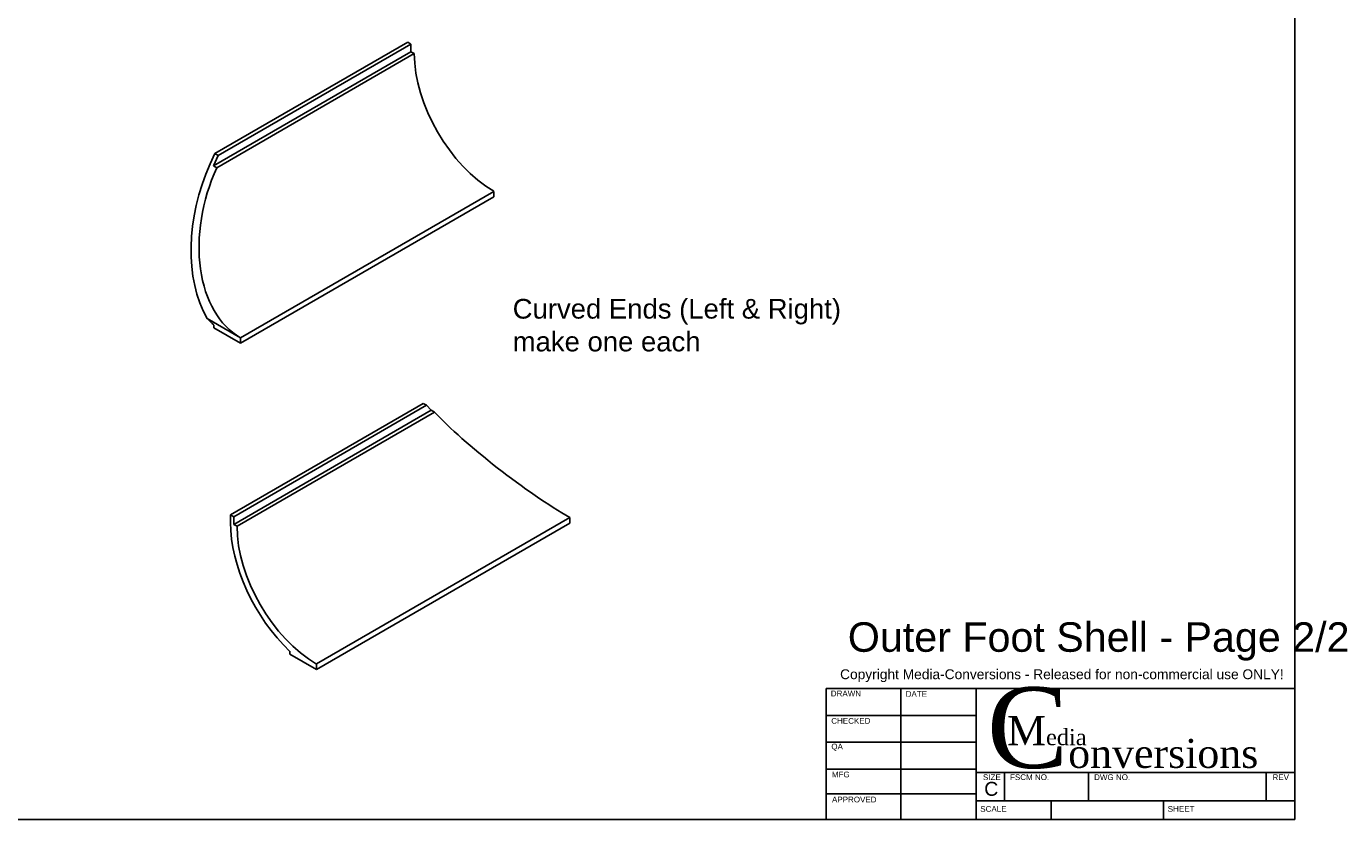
# Model space of a CAD drawing. Extents: x 0 to 33.2, y 0 to 21.
# Tile 2 of 3: x 15.6 to 33.2, y 0 to 10.6. Entities that reach past the tile are written whole.
import ezdxf

# ---------------------------------------------------------------- set-up
doc = ezdxf.new("R2010")
doc.units = 0
doc.header["$MEASUREMENT"] = 0
doc.layers.add('CONTINUOUS', color=7, linetype='CONTINUOUS')
doc.layers.add('VISIBLE', color=7, linetype='CONTINUOUS')

# ---------------------------------------------------------------- blocks, each defined once
blk = doc.blocks.new('BLOCK1')
at = {"layer": 'CONTINUOUS'}
for p, q in [((32.5, 0), (32.5, 21)), ((26.25, 1.75), (32.5, 1.75)), ((26.25, 0), (26.25, 1.75)), ((27.246, 1.75), (27.246, 0)), ((28.25, 0), (28.25, 1.75)), ((32.5, 0), (32.5, 1.75)), ((26.25, 1.388), (28.25, 1.388)), ((26.25, 1.031), (28.25, 1.031)), ((26.25, 0.675), (28.25, 0.675)), ((28.25, 0.63), (32.5, 0.63)), ((28.63, 0.25), (28.63, 0.63)), ((29.75, 0.25), (29.75, 0.63)), ((32.12, 0.25), (32.12, 0.63)), ((32.5, 0.125), (32.5, 0.5)), ((26.25, 0.344), (28.25, 0.344)), ((28.25, 0.25), (32.5, 0.25)), ((29.25, 0), (29.25, 0.25)), ((30.75, 0), (30.75, 0.25)), ((0, 0), (32.5, 0))]:
    blk.add_line(p, q, dxfattribs=at)
at = {"layer": 'CONTINUOUS', "attachment_point": 4}
for s, insert, char_height in [('{\\fArial|b0|i0|c0|p0;\\C1;Copyright Media-Conversions - Released for non-commercial use ONLY!}{\\fMS Shell Dlg|b0|i0|c0|p0;\\C7;\\H0.75x;}', (26.435, 1.919), 0.13121), ('{\\fTimes New Roman|b0|i0|c0|p0;\\C7;C}{\\fTimes New Roman|b0|i0|c0|p0;\\C7;\\H0.36x;onversions}{\\fMS Shell Dlg|b0|i0|c0|p0;\\C7;\\H0.09x;}', (28.394, 1.22), 1.076315), ('{\\fArial|b0|i0|c0|p0;\\C7;DRAWN}{\\fArial|b0|i0|c0|p0;\\C7;}', (26.311, 1.682), 0.07654), ('{\\fArial|b0|i0|c0|p0;\\C7;DRAWN}{\\fArial|b0|i0|c0|p0;\\C7;}', (26.311, 1.682), 0.07654), ('{\\fArial|b0|i0|c0|p0;\\C7;DATE}{\\fArial|b0|i0|c0|p0;\\C7;}', (27.31, 1.676), 0.07654), ('{\\fArial|b0|i0|c0|p0;\\C7;DATE}{\\fArial|b0|i0|c0|p0;\\C7;}', (27.31, 1.676), 0.07654), ('{\\fArial|b0|i0|c0|p0;\\C7;CHECKED}{\\fArial|b0|i0|c0|p0;\\C7;}', (26.317, 1.316), 0.07654), ('{\\fArial|b0|i0|c0|p0;\\C7;CHECKED}{\\fArial|b0|i0|c0|p0;\\C7;}', (26.317, 1.316), 0.07654), ('{\\fTimes New Roman|b0|i0|c0|p0;\\C7;M}{\\fTimes New Roman|b0|i0|c0|p0;\\C7;\\H0.5555556x;edia}{\\fMS Shell Dlg|b0|i0|c0|p0;\\C7;\\H0.25x;}', (28.662, 1.185), 0.387473), ('{\\fArial|b0|i0|c0|p0;\\C7;QA}{\\fArial|b0|i0|c0|p0;\\C7;}', (26.318, 0.964), 0.07654), ('{\\fArial|b0|i0|c0|p0;\\C7;QA}{\\fArial|b0|i0|c0|p0;\\C7;}', (26.318, 0.964), 0.07654), ('{\\fArial|b0|i0|c0|p0;\\C7;MFG}{\\fArial|b0|i0|c0|p0;\\C7;}', (26.325, 0.601), 0.07654), ('{\\fArial|b0|i0|c0|p0;\\C7;MFG}{\\fArial|b0|i0|c0|p0;\\C7;}', (26.325, 0.601), 0.07654), ('{\\fArial|b0|i0|c0|p0;\\C7;SIZE}{\\fArial|b0|i0|c0|p0;\\C7;}', (28.341, 0.565), 0.07654), ('{\\fArial|b0|i0|c0|p0;\\C7;SIZE}{\\fArial|b0|i0|c0|p0;\\C7;}', (28.341, 0.565), 0.07654), ('{\\fArial|b0|i0|c0|p0;\\C7;FSCM NO.}{\\fArial|b0|i0|c0|p0;\\C7;}', (28.702, 0.565), 0.07654), ('{\\fArial|b0|i0|c0|p0;\\C7;FSCM NO.}{\\fArial|b0|i0|c0|p0;\\C7;}', (28.702, 0.565), 0.07654), ('{\\fArial|b0|i0|c0|p0;\\C7;DWG NO.}{\\fArial|b0|i0|c0|p0;\\C7;}', (29.824, 0.565), 0.07654), ('{\\fArial|b0|i0|c0|p0;\\C7;DWG NO.}{\\fArial|b0|i0|c0|p0;\\C7;}', (29.824, 0.565), 0.07654), ('{\\fArial|b0|i0|c0|p0;\\C7;REV}{\\fArial|b0|i0|c0|p0;\\C7;}', (32.204, 0.565), 0.07654), ('{\\fArial|b0|i0|c0|p0;\\C7;REV}{\\fArial|b0|i0|c0|p0;\\C7;}', (32.204, 0.565), 0.07654), ('{\\fArial|b0|i0|c0|p0;\\C7;C}{\\fArial|b0|i0|c0|p0;\\C7;}', (28.358, 0.409), 0.18588), ('{\\fArial|b0|i0|c0|p0;\\C7;C}{\\fArial|b0|i0|c0|p0;\\C7;}', (28.358, 0.409), 0.18588), ('{\\fArial|b0|i0|c0|p0;\\C7;APPROVED}{\\fArial|b0|i0|c0|p0;\\C7;}', (26.327, 0.267), 0.07654), ('{\\fArial|b0|i0|c0|p0;\\C7;APPROVED}{\\fArial|b0|i0|c0|p0;\\C7;}', (26.327, 0.267), 0.07654), ('{\\fArial|b0|i0|c0|p0;\\C7;SCALE}{\\fArial|b0|i0|c0|p0;\\C7;}', (28.305, 0.142), 0.07654), ('{\\fArial|b0|i0|c0|p0;\\C7;SCALE}{\\fArial|b0|i0|c0|p0;\\C7;}', (28.305, 0.142), 0.07654), ('{\\fArial|b0|i0|c0|p0;\\C7;SHEET}{\\fArial|b0|i0|c0|p0;\\C7;}', (30.806, 0.142), 0.07654), ('{\\fArial|b0|i0|c0|p0;\\C7;SHEET}{\\fArial|b0|i0|c0|p0;\\C7;}', (30.806, 0.142), 0.07654)]:
    blk.add_mtext(s, dxfattribs=dict(at, insert=insert, char_height=char_height))

msp = doc.modelspace()

# ---------------------------------------------------------------- linework, layer by layer
at = {"layer": 'VISIBLE'}
for p, q in [((20.71, 10.242), (18.074, 8.721)), ((20.666, 10.37), (18.092, 8.884)), ((20.754, 10.217), (18.119, 8.695)), ((20.71, 10.345), (18.137, 8.859)), ((20.71, 10.345), (20.666, 10.37)), ((20.71, 10.242), (20.71, 10.345)), ((20.754, 10.217), (20.71, 10.242)), ((18.03, 8.746), (18.092, 8.884)), ((18.137, 8.859), (18.074, 8.721)), ((18.092, 8.884), (18.137, 8.859)), ((18.074, 8.721), (18.119, 8.695)), ((21.815, 8.38), (18.434, 6.428)), ((21.815, 8.305), (18.434, 6.353)), ((21.815, 8.305), (21.815, 8.38)), ((18.434, 6.428), (17.992, 6.683)), ((18.078, 6.559), (18.078, 6.597)), ((18.434, 6.353), (18.078, 6.559)), ((18.434, 6.428), (18.434, 6.353)), ((20.874, 5.552), (18.301, 4.066)), ((20.918, 5.526), (18.345, 4.04)), ((20.98, 5.46), (18.345, 3.938)), ((20.918, 5.526), (20.874, 5.552)), ((20.98, 5.46), (20.918, 5.526)), ((21.025, 5.434), (20.98, 5.46)), ((21.025, 5.434), (18.389, 3.913)), ((18.301, 3.964), (18.301, 4.066)), ((18.301, 4.066), (18.345, 4.04)), ((18.345, 4.04), (18.345, 3.938)), ((18.345, 3.938), (18.389, 3.913)), ((22.83, 4.028), (19.45, 2.076)), ((22.83, 3.952), (19.45, 2.001)), ((22.83, 3.952), (22.83, 4.028)), ((19.093, 2.206), (19.093, 2.245)), ((19.45, 2.001), (19.093, 2.206)), ((19.45, 2.076), (19.45, 2.001))]:
    msp.add_line(p, q, dxfattribs=at)
for centre, major_axis, ratio, start_param, end_param in [((21.815, 9.605), (0.75, -1.299), 0.57735, -2.356194, -0.785398), ((19.179, 8.083), (-0.662, -1.86), 0.665864, -1.692663, -0.516657), ((19.179, 8.083), (-0.611, -1.717), 0.665864, -1.692663, -0.121866), ((18.434, 7.653), (0.813, -1.407), 0.57735, -1.180189, -1.100753), ((22.085, 4.822), (1.288, -0.985), 0.146932, -2.41726, -0.846463), ((19.45, 3.3), (0.813, -1.407), 0.57735, -2.356194, -1.100753), ((19.45, 3.3), (0.75, -1.299), 0.57735, -2.356194, -0.785398)]:
    msp.add_ellipse(centre, major_axis=major_axis, ratio=ratio, start_param=start_param, end_param=end_param, dxfattribs=at)

# ---------------------------------------------------------------- block references
at = {"layer": 'CONTINUOUS'}
msp.add_blockref('BLOCK1', (0, 0), dxfattribs=at)

# ---------------------------------------------------------------- texts
at = {"layer": 'CONTINUOUS', "attachment_point": 1}
for s, insert, char_height in [('{\\fArial|b0|i0|c0|p0;\\C7;Curved Ends (Left & Right)}{\\fArial|b0|i0|c0|p0;\\C7;\\Pmake one each}{\\fArial|b0|i0|c0|p0;\\C7;\\H0.4375x;}', (22.067, 6.945), 0.26242), ('{\\fArial|b0|i0|c0|p0;\\C7;Outer Foot Shell - Page 2/2}{\\fArial|b0|i0|c0|p0;\\C7;\\H0.2916667x;}', (26.538, 2.632), 0.39363)]:
    msp.add_mtext(s, dxfattribs=dict(at, insert=insert, char_height=char_height))

doc.saveas('drawing.dxf')
